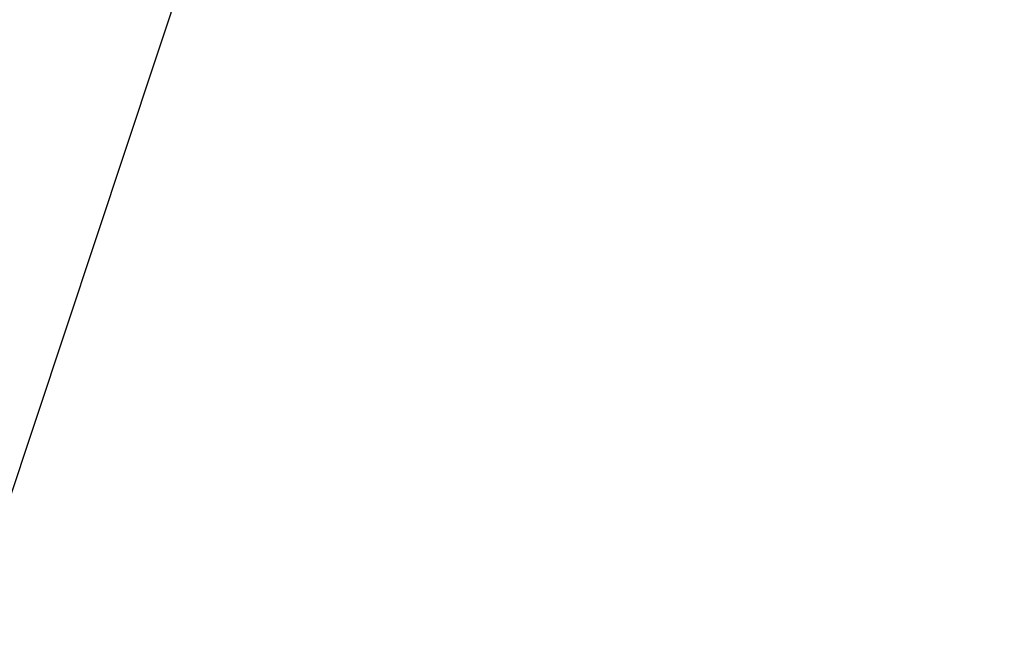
# Model space of a CAD drawing. Header units: millimetres. Extents: x -260 to 260, y -260 to 267.
# Tile 80 of 256: x -213.095 to -211.562, y 152.788 to 153.742. Entities that reach past the tile are written whole.
import ezdxf

# ---------------------------------------------------------------- set-up
doc = ezdxf.new("R2010")
doc.units = ezdxf.units.MM
doc.layers.add('LDS ram', color=7, linetype='Continuous')

msp = doc.modelspace()

# ---------------------------------------------------------------- meshes
at = {"layer": 'LDS ram'}
mesh = msp.add_polyface(dxfattribs=at)
corners = [(-212.1231, 137.0304, 791.8005), (-213.3104, 130.3606, 790.3368), (-216.2348, 132.6067, 798.8512), (-214.8097, 138.7264, 800.0471), (-211.5625, 111.8436, 778.4123), (-212.3455, 102.9448, 776.9244), (-216.6946, 107.3327, 786.3333), (-215.612, 115.3733, 787.554), (-214.4783, 123.1045, 788.9062), (-217.6579, 125.9818, 797.7054), (-219.0622, 118.964, 796.6522), (-220.4276, 111.716, 795.7407), (-217.709, 99.1481, 785.2969), (-221.7338, 104.4, 795.0201), (-222.9764, 97.175, 794.5413), (-226.7363, 102.7504, 804.3811), (-225.262, 109.2328, 804.5877), (-230.0132, 107.7688, 814.0055), (-228.3519, 113.6769, 813.9677), (-228.1548, 96.4845, 804.4051), (-231.5741, 102.0558, 814.2098), (-232.8641, 112.3902, 823.4393), (-231.0405, 117.8523, 823.1658), (-234.5495, 107.1015, 823.8236), (-235.3459, 116.7742, 832.7075), (-233.3645, 121.8791, 832.1875), (-237.1592, 111.8245, 833.292), (-236.101, 102.05, 824.2985), (-238.8063, 107.095, 833.9207), (-237.5226, 97.2991, 824.8442), (-240.2888, 102.6507, 834.5729), (-220.4329, 128.8069, 806.3402), (-218.7649, 134.8822, 807.1726), (-222.0891, 122.4066, 805.6051), (-223.7076, 115.8317, 805.0076), (-222.847, 131.5974, 814.7923), (-220.944, 137.2035, 815.2936), (-224.7387, 125.7189, 814.3857), (-226.585, 119.701, 814.1015), (-224.909, 134.4166, 823.0562), (-222.7787, 139.6253, 823.216), (-227.0244, 128.9755, 822.9853), (-229.0823, 123.416, 823.0172), (-226.6275, 137.328, 831.1263), (-224.2758, 142.202, 830.9415), (-228.9595, 132.251, 831.3954), (-231.2219, 127.0688, 831.7491), (-213.3856, 144.4297, 801.2757), (-217.1064, 140.5266, 808.0664), (-215.4588, 145.8144, 809.003), (-212.1815, 155.7953, 810.9477), (-213.8183, 150.8643, 809.9682), (-215.3283, 152.1118, 817.1368), (-213.4753, 156.7433, 817.8068), (-217.187, 147.3789, 816.4834), (-219.057, 142.4433, 815.8635), (-216.5007, 153.6188, 824.0676), (-214.4309, 157.9945, 824.4139), (-218.5773, 149.1565, 823.74), (-220.6677, 144.5209, 823.4499), (-217.3441, 155.4065, 830.7965), (-215.0589, 159.5573, 830.8181), (-219.6369, 151.1804, 830.7958), (-221.9449, 146.804, 830.8371)]
mesh.append_faces([[corners[k] for k in face] for face in [(0, 1, 2, 3), (4, 5, 6, 7), (1, 8, 9, 2), (8, 7, 10, 9), (7, 6, 11, 10), (6, 12, 13, 11), (13, 14, 15, 16), (16, 15, 17, 18), (15, 19, 20, 17), (18, 17, 21, 22), (17, 20, 23, 21), (22, 21, 24, 25), (21, 23, 26, 24), (23, 27, 28, 26), (27, 29, 30, 28), (2, 9, 31, 32), (9, 10, 33, 31), (10, 11, 34, 33), (11, 13, 16, 34), (32, 31, 35, 36), (31, 33, 37, 35), (33, 34, 38, 37), (34, 16, 18, 38), (36, 35, 39, 40), (35, 37, 41, 39), (37, 38, 42, 41), (38, 18, 22, 42), (40, 39, 43, 44), (39, 41, 45, 43), (41, 42, 46, 45), (42, 22, 25, 46), (47, 3, 48, 49), (3, 2, 32, 48), (50, 51, 52, 53), (51, 49, 54, 52), (49, 48, 55, 54), (48, 32, 36, 55), (53, 52, 56, 57), (52, 54, 58, 56), (54, 55, 59, 58), (55, 36, 40, 59), (57, 56, 60, 61), (56, 58, 62, 60), (58, 59, 63, 62), (59, 40, 44, 63)]])

doc.saveas('drawing.dxf')
